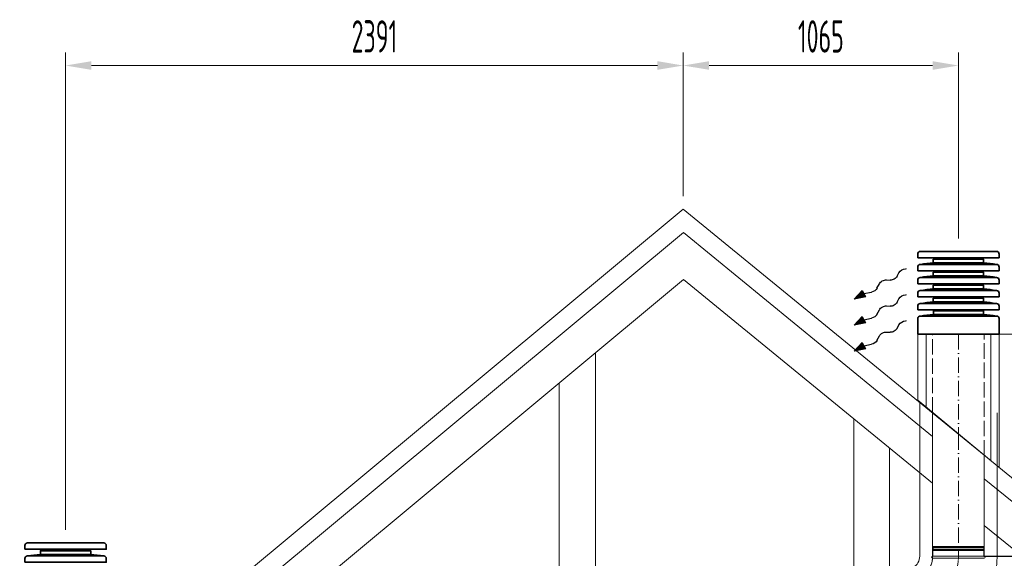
# Model space of a CAD drawing. Header units: millimetres. Extents: x 17747 to 112039, y -74980 to 446921.
# Tile 244 of 256: x 52622 to 56434, y 215428 to 217512. Entities that reach past the tile are written whole.
import ezdxf

# ---------------------------------------------------------------- set-up
doc = ezdxf.new("R2010")
doc.units = ezdxf.units.MM
for name, pattern in [('ACAD_ISO02W100', [15, 12, -3]), ('ACAD_ISO10W100', [18, 12, -3, 0, -3]), ('phl_thick', [0])]:
    doc.linetypes.add(name, pattern=pattern)
for name, color, linetype, lineweight in [('VZT_0D EHA (VÝFUK)', 7, 'Continuous', 5), ('VZT_13 EHA (VÝFUK) - OBRYS', 7, 'Continuous', 5), ('VZT_14 EHA (VÝFUK) - OSA', 7, 'ACAD_ISO10W100', 5), ('VZT_16 EHA (VÝFUK) - SKRYTÉ', 7, 'ACAD_ISO02W100', 5), ('VZT_30 DISTRIBUČNÍ PRVKY - OBRYS', 1, 'Continuous', 35), ('VZT_50 POPIS - OBECNE', 7, 'Continuous', 5), ('VZT_60_KOTY - DIMENZE', 7, 'Continuous', 5), ('VZT_IZOLACE - TEPELNÁ', 6, 'IZOLACE TEPELNA', 5)]:
    doc.layers.add(name, color=color, linetype=linetype, lineweight=lineweight)
doc.layers.add('VZT_15 EHA (VÝFUK) - NETISK', color=7, linetype='ACAD_ISO02W100', lineweight=5, plot=False)
doc.styles.add('EVORA_125', font='isocp.shx', dxfattribs={"width": 0.6, "height": 125})
doc.styles.get("Standard").update_dxf_attribs({"font": 'arial.ttf'})
doc.linetypes.add('IZOLACE', pattern='A,0.00254,-2.54,[134,ltypeshp.shx,S=2.54,R=0,X=-2.54,Y=0],-5.08,[134,ltypeshp.shx,S=2.54,R=180,X=2.54,Y=0],-2.54', length=10.16254)
doc.linetypes.add('IZOLACE TEPELNA', pattern='A,12.7,-1.5,["T",Standard,S=2.54,R=0,X=0,Y=-1.27],-3', length=17.2)

msp = doc.modelspace()

# ---------------------------------------------------------------- linework, layer by layer
at = {"layer": 'VZT_0D EHA (VÝFUK)'}
for p, q in [((56098.5, 216295.3), (56098.5, 216039.2)), ((56413.5, 215779.4), (56413.5, 216295.3)), ((56098.5, 216039.2), (56413.5, 215779.4))]:
    msp.add_line(p, q, dxfattribs=at)
at = {"layer": 'VZT_13 EHA (VÝFUK) - OBRYS'}
for p, q in [((56156, 215436.1), (56156, 215991.7)), ((56156, 215990), (56156, 215991.3)), ((56356, 215436.1), (56356, 215826.8)), ((56156, 215436.1), (56356, 215436.1)), ((56256, 215428.1), (56356, 215428.1))]:
    msp.add_line(p, q, dxfattribs=at)
for centre, radius, start, end in [((56056, 215436.1), 100, 304.5812, 355.4188), ((56156, 215432.1), 4, 90, 265.4188), ((56356, 215432.1), 4, 270, 90)]:
    msp.add_arc(centre, radius, start, end, dxfattribs=at)
msp.add_open_spline([(56155.7, 215428.1), (56155.7, 215428.1), (56157.9, 215428.1), (56166.9, 215428.1), (56173.8, 215428.1), (56191.6, 215428.1), (56202.3, 215428.1), (56226, 215428.1), (56238.9, 215428.1), (56253.3, 215428.1), (56254.6, 215428.1), (56256, 215428.1)], degree=3, knots=[315.294186, 315.294186, 315.294186, 315.294186, 351.735982, 351.735982, 390.710875, 390.710875, 429.832624, 429.832624, 468.991563, 468.991563, 473.053633, 473.053633, 473.053633, 473.053633], dxfattribs=at)
at = {"layer": 'VZT_14 EHA (VÝFUK) - OSA', "ltscale": 5}
for p, q in [((56256, 216295.3), (56256, 215908.2)), ((56256, 215908.2), (56256, 215436.1))]:
    msp.add_line(p, q, dxfattribs=at)
at = {"layer": 'VZT_14 EHA (VÝFUK) - OSA', "ltscale": 0.3}
msp.add_lwpolyline([(56256, 215436.1), (56256, 215436.1, -0.267949), (56156, 215262.9, -0.267949)], format="xyb", dxfattribs=at)
at = {"layer": 'VZT_15 EHA (VÝFUK) - NETISK', "ltscale": 0.4}
for p, q in [((56156, 215469.6), (56356, 215469.6)), ((56156, 215469.1), (56156, 215469.6)), ((56156, 215469.1), (56356, 215469.1)), ((56156, 215462.1), (56356, 215462.1)), ((56156, 215461.6), (56156, 215462.1)), ((56156, 215461.6), (56356, 215461.6)), ((56157, 215474.1), (56355, 215474.1)), ((56157, 215470.1), (56157, 215474.1)), ((56157, 215470.1), (56355, 215470.1)), ((56158, 215469.6), (56158, 215470.1)), ((56158, 215462.1), (56158, 215469.1)), ((56158, 215458.1), (56158, 215461.6)), ((56354, 215469.6), (56354, 215470.1)), ((56354, 215462.1), (56354, 215469.1)), ((56354, 215458.1), (56354, 215461.6)), ((56355, 215470.1), (56355, 215474.1)), ((56356, 215469.1), (56356, 215469.6)), ((56356, 215461.6), (56356, 215462.1)), ((56157, 215458.1), (56355, 215458.1)), ((56157, 215436.1), (56157, 215458.1)), ((56355, 215436.1), (56355, 215458.1))]:
    msp.add_line(p, q, dxfattribs=at)
at = {"layer": 'VZT_16 EHA (VÝFUK) - SKRYTÉ', "ltscale": 5}
for p, q in [((56156, 215991.3), (56156, 216295.3)), ((56356, 215825), (56356, 216295.3))]:
    msp.add_line(p, q, dxfattribs=at)
at = {"layer": 'VZT_30 DISTRIBUČNÍ PRVKY - OBRYS', "linetype": 'phl_thick'}
for points in [[(56098.4, 216590.9), (56098.4, 216605.2, -0.414214), (56108.5, 216615.3), (56403.6, 216615.3, -0.414214), (56413.7, 216605.2), (56413.7, 216590.9)], [(56098.4, 216540.5), (56098.4, 216554.8, -0.414214), (56108.5, 216564.9), (56403.6, 216564.9, -0.414214), (56413.7, 216554.8), (56413.7, 216540.5)], [(56098.4, 216490.1), (56098.4, 216504.4, -0.414214), (56108.5, 216514.5), (56403.6, 216514.5, -0.414214), (56413.7, 216504.4), (56413.7, 216490.1)], [(56098.4, 216439.7), (56098.4, 216454, -0.414214), (56108.5, 216464.1), (56403.6, 216464.1, -0.414214), (56413.7, 216454), (56413.7, 216439.7)], [(56098.4, 216389.3), (56098.4, 216403.6, -0.414214), (56108.5, 216413.7), (56403.6, 216413.7, -0.414214), (56413.7, 216403.6), (56413.7, 216389.3)], [(52642.1, 215463.2), (52642.1, 215477.5, -0.414214), (52652.3, 215487.6), (52947.3, 215487.6, -0.414214), (52957.4, 215477.5), (52957.4, 215463.2)], [(52642.1, 215412.8), (52642.1, 215427.1, -0.414214), (52652.3, 215437.2), (52947.3, 215437.2, -0.414214), (52957.4, 215427.1), (52957.4, 215412.8)]]:
    msp.add_lwpolyline(points, format="xyb", close=True, dxfattribs=at)
for points in [[(56158.8, 216570.9), (56158.8, 216585.1), (56353.3, 216585.1), (56353.3, 216570.9)], [(56158.8, 216520.5), (56158.8, 216534.7), (56353.3, 216534.7), (56353.3, 216520.5)], [(56158.8, 216470.1), (56158.8, 216484.2), (56353.3, 216484.2), (56353.3, 216470.1)], [(56158.8, 216419.7), (56158.8, 216433.8), (56353.3, 216433.8), (56353.3, 216419.7)], [(56353.2, 216371.3), (56353.2, 216385.4), (56158.9, 216385.4), (56158.9, 216371.3)], [(52702.5, 215443.2), (52702.5, 215457.4), (52897, 215457.4), (52897, 215443.2)]]:
    msp.add_lwpolyline(points, close=True, dxfattribs=at)
msp.add_lwpolyline([(56098.5, 216355.2), (56098.5, 216295.3), (56413.5, 216295.3), (56413.5, 216355.2, 0.414214), (56403.4, 216365.3), (56108.7, 216365.3, 0.414214), (56098.5, 216355.2)], format="xyb", dxfattribs=at)
for centre, start, end in [((56212.7, 215908.4), 94.6512, 99.003), ((56299.4, 215908.4), 80.997, 85.3488), ((56212.7, 215858), 94.6512, 99.003), ((56299.4, 215858), 80.997, 85.3488), ((56212.7, 215807.6), 94.6512, 99.003), ((56299.4, 215807.6), 80.997, 85.3488), ((56212.7, 215757.2), 94.6512, 99.003), ((56299.4, 215757.2), 80.997, 85.3488), ((56212.8, 215708.8), 94.6512, 99.003), ((56299.3, 215708.8), 80.997, 85.3488), ((52756.4, 214780.7), 94.6512, 99.003), ((52843.1, 214780.7), 80.997, 85.3488)]:
    msp.add_arc(centre, 664.7, start, end, dxfattribs=at)
at = {"layer": 'VZT_50 POPIS - OBECNE', "linetype": 'phl_thick'}
for p, q in [((52799.8, 215537.6), (52799.8, 217384.4)), ((55191, 216829.1), (55191, 217384.4)), ((55191, 216829.1), (55191, 217384.4)), ((56256, 216665.3), (56256, 217384.4)), ((55091, 217334.4), (52899.8, 217334.4)), ((55291, 217334.4), (56156, 217334.4)), ((56406, 216295.3), (56900.7, 216295.3)), ((56156, 215990.7), (56156, 215436.1))]:
    msp.add_line(p, q, dxfattribs=at)
at = {"layer": 'VZT_50 POPIS - OBECNE', "color": 8, "linetype": 'phl_thick'}
for p, q in [((55191, 216779.1), (50362.5, 212764.2)), ((55191, 216779.1), (60119.2, 212749.1)), ((50407.4, 212710.1), (55191.4, 216688)), ((55191.4, 216688), (56156, 215899.1)), ((55192.2, 216506.9), (50730.8, 212797.3)), ((56156, 215718.7), (55192.2, 216506.9)), ((54851.2, 212307), (54851.2, 216223.4)), ((54710.3, 212307), (54710.3, 216106.3)), ((55850.9, 212307), (55850.9, 215968.3)), ((55989.8, 212307), (55989.8, 215854.6)), ((56356, 215735.6), (60074.6, 212694.6)), ((57187, 214875.6), (56356, 215555.1))]:
    msp.add_line(p, q, dxfattribs=at)
at = {"layer": 'VZT_50 POPIS - OBECNE', "color": 0, "lineweight": -2}
for p, q in [((56018.3, 216519.2), (56025.5, 216532.7)), ((55940.8, 216472.6), (55950, 216489.9)), ((55977, 216505), (55991.3, 216504.1)), ((55852.8, 216431), (55883.5, 216464.2)), ((55883.5, 216464.2), (55890.3, 216452)), ((55890.3, 216452), (55920, 216457.9)), ((55897.1, 216439.9), (55890.3, 216452)), ((55897.1, 216439.9), (55852.8, 216431)), ((56018.3, 216418.4), (56025.5, 216432)), ((55940.8, 216371.8), (55950, 216389.1)), ((55977, 216404.2), (55991.3, 216403.3)), ((55852.8, 216330.2), (55883.5, 216363.4)), ((55897.1, 216339.1), (55852.8, 216330.2)), ((55883.5, 216363.4), (55890.3, 216351.2)), ((55890.3, 216351.2), (55920, 216357.1)), ((55897.1, 216339.1), (55890.3, 216351.2)), ((55977, 216303.4), (55991.3, 216302.5)), ((56018.3, 216317.6), (56025.5, 216331.1)), ((55852.8, 216229.4), (55883.5, 216262.6)), ((55883.5, 216262.6), (55890.3, 216250.4)), ((55940.8, 216271), (55950, 216288.3)), ((55897.1, 216238.3), (55852.8, 216229.4)), ((55890.3, 216250.4), (55920, 216256.3)), ((55897.1, 216238.3), (55890.3, 216250.4))]:
    msp.add_line(p, q, dxfattribs=at)
at = {"layer": 'VZT_50 POPIS - OBECNE'}
for p, q in [((56051.5, 216547.9), (56055.1, 216547.9)), ((56051.5, 216447.1), (56055.1, 216447.1)), ((56051.5, 216346.3), (56055.1, 216346.3))]:
    msp.add_line(p, q, dxfattribs=at)
at = {"layer": 'VZT_50 POPIS - OBECNE', "linetype": 'phl_thick'}
msp.add_arc((56056, 215436.1), 100, 300, 0, dxfattribs=at)
at = {"layer": 'VZT_50 POPIS - OBECNE', "color": 0, "lineweight": -2, "extrusion": (0, 0, -1)}
for centre, start_param, end_param in [((56043.5, 216532.2), 0.766537, 2.320574), ((55968, 216489.3), 0.766537, 2.375056), ((56000.3, 216519.8), 3.908129, 5.516649), ((55922.8, 216473.2), 3.908129, 5.191299), ((56000.3, 216419), 3.908129, 5.516649), ((56043.5, 216431.4), 0.766537, 2.320574), ((55968, 216388.5), 0.766537, 2.375056), ((55922.8, 216372.4), 3.908129, 5.191299), ((56043.5, 216330.6), 0.766537, 2.320574), ((55968, 216287.7), 0.766537, 2.375056), ((56000.3, 216318.2), 3.908129, 5.516649), ((55922.8, 216271.6), 3.908129, 5.191299)]:
    msp.add_ellipse(centre, major_axis=(-18.8, -10.5), ratio=0.625, start_param=start_param, end_param=end_param, dxfattribs=at)
at = {"layer": 'VZT_50 POPIS - OBECNE', "linetype": 'phl_thick'}
for points in [[(52899.8, 217351.1), (52899.8, 217317.8), (52799.8, 217334.4)], [(55091, 217351.1), (55091, 217317.8), (55191, 217334.4)], [(55291, 217351.1), (55291, 217317.8), (55191, 217334.4)], [(56156, 217351.1), (56156, 217317.8), (56256, 217334.4)]]:
    msp.add_solid(points, dxfattribs=at)
at = {"layer": 'VZT_50 POPIS - OBECNE', "color": 0, "lineweight": -2}
for points in [[(55897.1, 216439.9), (55883.5, 216464.2), (55852.8, 216431)], [(55897.1, 216339.1), (55883.5, 216363.4), (55852.8, 216330.2)], [(55897.1, 216238.3), (55883.5, 216262.6), (55852.8, 216229.4)]]:
    msp.add_solid(points, dxfattribs=at)
at = {"layer": 'VZT_60_KOTY - DIMENZE', "linetype": 'ByBlock', "lineweight": -2}
msp.add_lwpolyline([(56355, 215436.1), (56934.2, 215436.1)], dxfattribs=at)
at = {"layer": 'VZT_IZOLACE - TEPELNÁ', "linetype": 'IZOLACE'}
for p, q in [((56131, 216012.1), (56131, 216295.3)), ((56381, 215804.3), (56381, 216295.3))]:
    msp.add_line(p, q, dxfattribs=at)
at = {"layer": 'VZT_IZOLACE - TEPELNÁ', "ltscale": 10}
for p, q in [((56106, 216030.9), (56106, 215436.1)), ((56406, 215990.7), (56406, 215436.1))]:
    msp.add_line(p, q, dxfattribs=at)
for radius, end in [(50, 0), (350, 360)]:
    msp.add_arc((56056, 215436.1), radius, 300, end, dxfattribs=at)

# ---------------------------------------------------------------- texts
at = {"layer": 'VZT_50 POPIS - OBECNE', "linetype": 'phl_thick', "char_height": 125, "attachment_point": 5, "style": 'EVORA_125'}
for s, insert in [('\\A1;2391', (53995.4, 217447)), ('\\A1;1065', (55723.5, 217446.9))]:
    msp.add_mtext(s, dxfattribs=dict(at, insert=insert))

doc.saveas('drawing.dxf')
